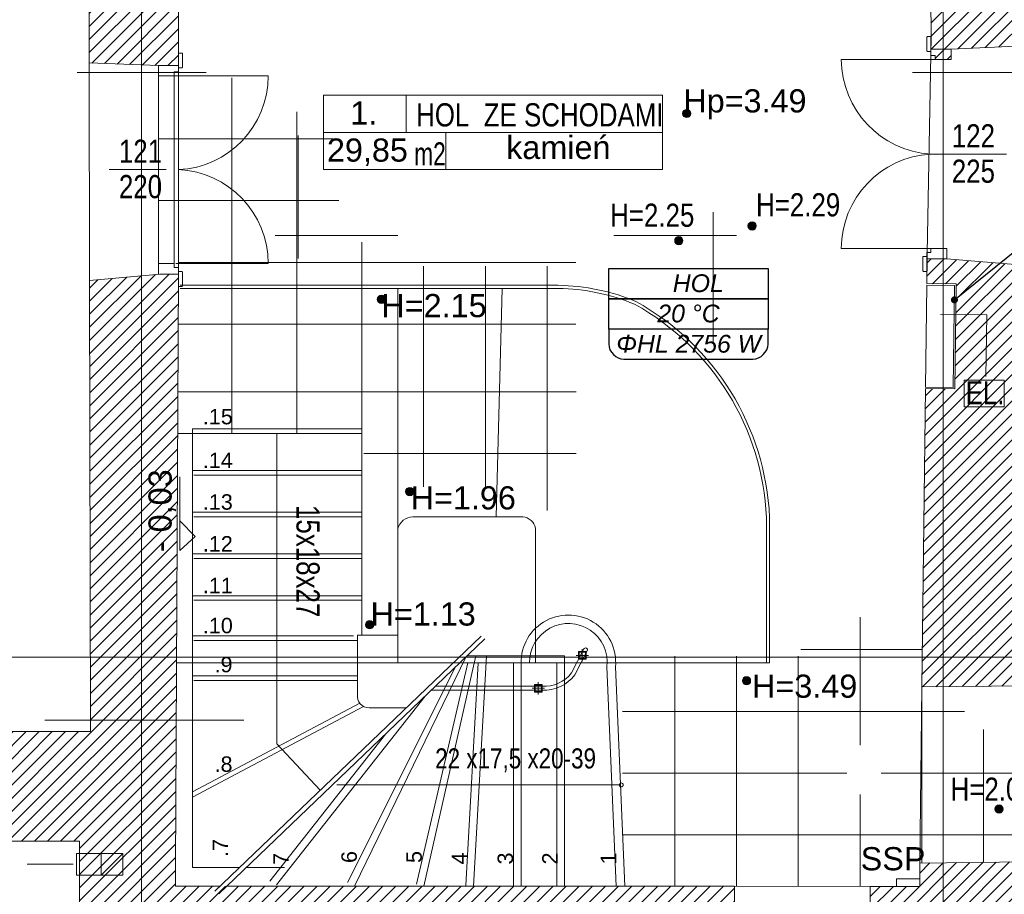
# Model space of a CAD drawing. Header units: millimetres. Extents: x -573548 to 674770, y -210017 to -47794.
# Tile 108 of 234: x 101109 to 107485, y -125018 to -119355. Entities that reach past the tile are written whole.
import ezdxf
from ezdxf.enums import TextEntityAlignment as Align

# ---------------------------------------------------------------- set-up
doc = ezdxf.new("R2010")
doc.units = ezdxf.units.MM
for name, color, linetype, lineweight in [('A.03 RZUT PARTERU_is$0$A-DRZWI_Nr_pióra__9', 8, 'Continuous', 9), ('A.03 RZUT PARTERU_is$0$A-OPISY-2_Nr_pióra__2', 8, 'Continuous', 9), ('A.03 RZUT PARTERU_is$0$A-OPISY-3_Nr_pióra__6', 8, 'Continuous', 9), ('A.03 RZUT PARTERU_is$0$A-WIDOK_Nr_pióra__1', 8, 'Continuous', 9), ('A.03 RZUT PARTERU_is$0$A-WYSOKOSCI_Nr_pióra__20', 8, 'Continuous', 9), ('A.03 RZUT PARTERU_is$0$A-WYSOKOSCI_Nr_pióra__7', 8, 'Continuous', 9), ('A.03 RZUT PARTERU_is$0$A_okno_Nr_pióra__20', 8, 'Continuous', 9), ('A.03 RZUT PARTERU_is$0$DIM MALY_Nr_pióra__8', 8, 'Continuous', 9), ('A.03 RZUT PARTERU_is$0$Drawing & Figure_Nr_pióra__18', 8, 'Continuous', 9), ('A.03 RZUT PARTERU_is$0$DRZWI_Nr_pióra__41', 8, 'Continuous', 9), ('A.03 RZUT PARTERU_is$0$Koty_Nr_pióra__1', 8, 'Continuous', 9), ('A.03 RZUT PARTERU_is$0$Koty_Nr_pióra__61', 8, 'Continuous', 9), ('A.03 RZUT PARTERU_is$0$linia nadproza_Nr_pióra__1', 8, 'Continuous', 9), ('A.03 RZUT PARTERU_is$0$Nowe_00 ZMIANY_Nr_pióra__59', 8, 'Continuous', 9), ('A.03 RZUT PARTERU_is$0$Nowe_A-DRZWI_Nr_pióra__59', 8, 'Continuous', 9), ('A.03 RZUT PARTERU_is$0$Nowe_opisy inne_Nr_pióra__59', 8, 'Continuous', 9), ('A.03 RZUT PARTERU_is$0$Nowe_WIDOK_Nr_pióra__59', 8, 'Continuous', 9), ('A.03 RZUT PARTERU_is$0$opisy inne_Nr_pióra__1', 8, 'Continuous', 9), ('A.03 RZUT PARTERU_is$0$opisy inne_Nr_pióra__25', 8, 'Continuous', 9), ('A.03 RZUT PARTERU_is$0$OSIE_Nr_pióra__1', 8, 'Continuous', 9), ('A.03 RZUT PARTERU_is$0$podciagi_Nr_pióra__1', 8, 'Continuous', 9), ('A.03 RZUT PARTERU_is$0$POSADZKI_Nr_pióra__1', 8, 'Continuous', 9), ('A.03 RZUT PARTERU_is$0$POSADZKI_Nr_pióra__18', 8, 'Continuous', 9), ('A.03 RZUT PARTERU_is$0$SCHODY_Nr_pióra__1', 8, 'Continuous', 9), ('A.03 RZUT PARTERU_is$0$SCIANY_KONSTR_Nr_pióra__21', 8, 'Continuous', 9), ('A.03 RZUT PARTERU_is$0$strop_Nr_pióra__1', 8, 'Continuous', 9), ('A.03 RZUT PARTERU_is$0$Structural - Bearing_Nr_pióra__21', 8, 'Continuous', 9), ('A.03 RZUT PARTERU_is$0$Structural - Grid', 8, 'Continuous', 9), ('A.03 RZUT PARTERU_is$0$Structural - Grid_Nr_pióra__17', 8, 'Continuous', 9), ('A.03 RZUT PARTERU_is$0$SUFIT POMOC#2_Nr_pióra__1', 8, 'Continuous', 9), ('A.03 RZUT PARTERU_is$0$WIDOK_Nr_pióra__1', 8, 'Continuous', 9), ('A.03 RZUT PARTERU_is$0$WYCIĄG_Nr_pióra__1', 8, 'Continuous', 9)]:
    doc.layers.add(name, color=color, linetype=linetype, lineweight=lineweight)
doc.layers.add('SAN_Etykiety pomieszczeń na rzucie', color=7, linetype='Continuous')
doc.styles.add('A.03 RZUT PARTERU_is$0$STYL_AUTOMATYCZNY_2', font='arial.ttf')
doc.styles.add('A.03 RZUT PARTERU_is$0$STYL_AUTOMATYCZNY_3', font='arial.ttf', dxfattribs={"width": 0.8})
doc.styles.add('A.03 RZUT PARTERU_is$0$STYL_AUTOMATYCZNY_4', font='arial.ttf', dxfattribs={"width": 0.7})
doc.styles.add('Etykiety pomieszczeń na rzucie', font='ariali.ttf')
doc.dimstyles.new('A.03 RZUT PARTERU_is$0$STYL_AUTOMATYCZNY__15', dxfattribs={"dimtxt": 0.18, "dimasz": 91.2, "dimexe": 0.18, "dimexo": 0.0625, "dimgap": 0, "dimtad": 0, "dimtih": 1, "dimtoh": 1, "dimdec": 4, "dimzin": 0, "dimdsep": 46, "dimcen": 0.09, "dimadec": 0, "dimazin": 0, "dimtfac": 1, "dimtdec": 4, "dimtmove": 0, "dimatfit": 3, "dimldrblk": 'A.03 RZUT PARTERU_is$0$ARROWHEAD_11', "dimfxl": 1, "dimtolj": 1, "dimtzin": 0, "dimarcsym": 0})
pattern_1 = [(45, (655149.01, 0), (-42.426407, 42.426407), [])]

# ---------------------------------------------------------------- blocks, each defined once
blk = doc.blocks.new('A.03 RZUT PARTERU_is$0$Standardowy znacznik osi')
at = {"layer": 'A.03 RZUT PARTERU_is$0$Structural - Grid_Nr_pióra__17'}
blk.add_line((1000, 0), (17855.4, 0), dxfattribs=at)
at = {"layer": 'A.03 RZUT PARTERU_is$0$Structural - Grid_Nr_pióra__17', "style": 'A.03 RZUT PARTERU_is$0$STYL_AUTOMATYCZNY_2'}
for tag, p in [('AC_MarkerText_1_0', (5, -80)), ('AC_MarkerText_1_1', (19360.4, -80))]:
    blk.add_attdef(tag, text='', height=350, rotation=270, dxfattribs=at).set_placement(p, align=Align.TOP_CENTER)
blk = doc.blocks.new('A.03 RZUT PARTERU_is$0$Standardowy znacznik osi_4')
at = {"layer": 'A.03 RZUT PARTERU_is$0$Structural - Grid_Nr_pióra__17'}
blk.add_line((1000, 0), (42868.7, 0), dxfattribs=at)
at = {"layer": 'A.03 RZUT PARTERU_is$0$Structural - Grid_Nr_pióra__17', "style": 'A.03 RZUT PARTERU_is$0$STYL_AUTOMATYCZNY_2'}
for tag, p in [('AC_MarkerText_1_0', (-250, -335)), ('AC_MarkerText_1_1', (44118.7, -335))]:
    blk.add_attdef(tag, text='', height=350, rotation=180, dxfattribs=at).set_placement(p, align=Align.TOP_CENTER)
blk = doc.blocks.new('A.03 RZUT PARTERU_is$0$ARROWHEAD_11')
at = {"color": 0, "linetype": 'Continuous', "lineweight": 0}
blk.add_line((0, 0), (-1, 0), dxfattribs=at)
at = {"color": 0, "linetype": 'Continuous', "lineweight": 0, "const_width": 0.25, "flags": 128}
blk.add_lwpolyline([(-0.125, 0, 1), (0.125, 0, 1)], format="xyb", close=True, dxfattribs=at)
blk = doc.blocks.new('A.03 RZUT PARTERU_is')
at = {"layer": 'A.03 RZUT PARTERU_is$0$A-WYSOKOSCI_Nr_pióra__7'}
for points in [[(760674.7, -94962.9, 1), (760621.3, -94962.9, 1)], [(758697.5, -96165.8, 1), (758644.1, -96165.8, 1)], [(758880.7, -97410.8, 1), (758827.3, -97410.8, 1)], [(758620.9, -98273.4, 1), (758567.5, -98273.4, 1)], [(761061.7, -98636, 1), (761008.3, -98636, 1)], [(762697, -99465.9, 1), (762643.6, -99465.9, 1)]]:
    blk.add_hatch(color=256, dxfattribs=at).paths.add_polyline_path(points)
at = {"layer": 'A.03 RZUT PARTERU_is$0$Drawing & Figure_Nr_pióra__18'}
h = blk.add_hatch(dxfattribs=at)
h.set_pattern_fill('Common_Brick_0004', color=256, style=0, pattern_type=2)
h.set_pattern_definition(pattern_1)
h.paths.add_polyline_path([(756114.8, -93180.2), (755885.2, -93245.2), (755885.2, -93256.2), (755885.2, -93514.5), (756006.3, -93804.9), (756412.7, -93804.9), (756776.3, -93804.9), (756777, -94184.3), (756777.9, -94635.2), (757225.6, -94653), (757226.2, -94653), (757356.3, -94653), (757356.3, -94693.5), (757356.3, -94693.5), (757356.3, -94666.9), (757356.3, -94666.9), (757356.3, -94600), (757356.3, -93804.9), (757516.3, -93804.9), (757530.5, -93514.5), (757530.5, -93245.2), (757315.9, -93180.2), (757315.9, -93129.8), (757303.3, -93129.8, 0.270785), (757257.6, -93078.7), (757246.9, -93074.5, -0.334097), (757226.3, -93045.5), (757216.3, -93045.5), (757216.3, -93035.2), (757151.3, -93035.2), (756216.3, -93035.2), (756214.4, -93035.2), (756214.4, -93045.5), (756204.4, -93045.5, -0.334097), (756183.8, -93074.5), (756173.1, -93078.7, 0.270785), (756127.4, -93129.8), (756114.8, -93129.8)])
h = blk.add_hatch(dxfattribs=at)
h.set_pattern_fill('Common_Brick_0004', color=256, style=0, pattern_type=2)
h.set_pattern_definition(pattern_1)
h.paths.add_polyline_path([(761937.1, -93315.2), (761937.1, -93372.1), (761937.1, -93445.2), (761937.1, -93514.5), (762056.3, -93804.9), (762226.3, -93804.9), (762229.6, -94465.2), (762229.2, -94487.8), (762229.2, -94560.8), (762229.2, -94560.8), (762229.2, -94587.4), (762256.2, -94587.4), (762256.2, -94613.2), (762359.2, -94613.2), (762359.2, -94546), (762229.6, -94545.9), (762359.8, -94545.9), (762826.3, -94525.2), (762826.3, -93805.2), (763546.3, -93805.2), (763596.3, -93805.2), (763627.9, -93615.2), (763644.6, -93514.5), (763644.6, -93475.7), (763644.5, -93325.7), (763644.6, -93325.7), (763644.6, -93245.2), (763415.1, -93180.2), (763415.1, -93129.8), (763402.4, -93129.8, 0.270785), (763356.8, -93078.7), (763346, -93074.5, -0.334097), (763325.4, -93045.5), (763315.4, -93045.5), (763315.4, -93035.2), (763250.4, -93035.2), (762266.3, -93035.2), (762266.3, -93045.5), (762256.3, -93045.5, -0.334097), (762235.7, -93074.5), (762224.9, -93078.7, 0.270785), (762179.3, -93129.8), (762166.6, -93129.8), (762166.6, -93180.2), (761937.1, -93245.2), (761937.1, -93256.2)])
h = blk.add_hatch(dxfattribs=at)
h.set_pattern_fill('Common_Brick_0004', color=256, style=0, pattern_type=2)
h.set_pattern_definition(pattern_1)
h.paths.add_polyline_path([(762167.7, -98833.9), (762170.2, -98833.9), (762170.2, -98675.1), (763310.3, -98664.6), (763510.3, -98662.8), (769255.8, -98610.2), (769255.7, -98340.1), (769690.7, -98340.1), (770125.7, -98340.1), (770125.8, -98490.3), (770280.9, -98493.8), (770280.9, -98352.6), (770314.2, -97934.4), (769776.3, -97931), (769276.3, -97927.8), (769276.3, -95925.2), (769136.3, -95925.2), (768726.3, -95975.2), (768726.3, -97905.2), (768556.3, -97905.2), (768556.3, -98305.2), (763510.3, -98341.8), (763310.3, -98343.2), (763036.3, -98345.2), (763036.3, -97945.2), (762796.3, -97945.2), (762824.4, -95945.1), (762332.5, -95904.5), (762204.5, -95904.5), (762202.5, -96064.2), (762392.5, -96066.6), (762390, -96264.9), (762383.9, -96746.6), (762193.9, -96744.2), (762169.6, -98675.1)])
h = blk.add_hatch(dxfattribs=at)
h.set_pattern_fill('Common_Brick_0004', color=256, style=0, pattern_type=2)
h.set_pattern_definition(pattern_1)
h.paths.add_polyline_path([(755746.2, -99673.5), (756133.4, -99674.1), (756716.2, -99675.1), (756716.2, -99753.6), (756716.2, -99893.6), (756716.2, -101430.2), (756716.3, -102115.2), (756796.3, -102115.2), (756796.3, -103725.2), (756796.3, -104725.5), (755926.3, -104725.5), (755817.1, -105005.5), (755817.1, -105264.9), (755817.1, -105275.5), (756046.6, -105340.5), (756046.6, -105390.9), (756059.3, -105390.9, 0.270785), (756104.9, -105442), (756115.7, -105446.2, -0.334097), (756136.3, -105475.2), (756146.3, -105475.2), (756146.3, -105485.5), (756211.3, -105485.5), (757111.3, -105485.5), (757176.3, -105485.5), (757176.3, -105475.2), (757186.3, -105475.2, -0.334097), (757206.9, -105446.2), (757217.6, -105442, 0.270785), (757263.3, -105390.9), (757275.9, -105390.9), (757275.9, -105340.5), (757505.5, -105275.5), (757505.5, -105005.5), (757526.3, -104725.5), (757436.3, -104725.5), (757436.3, -103725.2), (757436.3, -102275.5), (759465.1, -102275.5), (759596.3, -102275.5), (759596.3, -103725.5), (759787.7, -103717.6), (759917.7, -103717.6), (759917.7, -103716.6), (759917.7, -101677.4), (759917.7, -101626.4), (759787.7, -101626.4), (759596.3, -101645.2), (759596.3, -102135.2), (759462.8, -102135.4), (757426.4, -102137.7), (757439.7, -101430.2), (757456.3, -100544.9), (757736.3, -100544.9), (757742.5, -100204.9), (757882.5, -100204.9), (757882.5, -100544.9), (759596.3, -100544.9), (759596.3, -100746.2), (759917.7, -100746.2), (759917.7, -100544.9), (760956.3, -100544.9), (760956.3, -99964.9), (757626.6, -99964.9), (757596.9, -100013.9), (757592.6, -99997.5), (757626.6, -99964.9), (757336.3, -99964.9), (757336.3, -99844.9), (757341.2, -98890.5), (757356.3, -96002.6), (757356.3, -96002.4), (757236.7, -96002.4), (756780.6, -96045), (756786.1, -98890.5), (756786.3, -98965.2), (756133.4, -98964.1), (755746.2, -98963.5)])
h = blk.add_hatch(dxfattribs=at)
h.set_pattern_fill('Common_Brick_0004', color=256, style=0, pattern_type=2)
h.set_pattern_definition(pattern_1)
h.paths.add_polyline_path([(761836.1, -100544.9), (762077.6, -100544.9), (762077, -100804.9), (762504.2, -100876.2), (762633.9, -100876.2), (762635.4, -100685.5), (763305.3, -100683.4), (763510.3, -100682.8), (763655.8, -100682.4), (763735.8, -100106.8), (763735.8, -99977.9), (763706.2, -99977.5), (763510.3, -99974.8), (763306.5, -99972), (763016.2, -99968), (763016.2, -99805.6), (762156.2, -99816.1), (762156.2, -99967.4), (761836.2, -99967.4)])
at = {"layer": 'A.03 RZUT PARTERU_is$0$SUFIT POMOC#2_Nr_pióra__1'}
for points in [[(761097.8, -95690.7, 1), (761044.4, -95690.7, 1)], [(760623, -95786.3, 1), (760569.6, -95786.3, 1)]]:
    blk.add_hatch(color=256, dxfattribs=at).paths.add_polyline_path(points)
at = {"layer": 'A.03 RZUT PARTERU_is$0$A-DRZWI_Nr_pióra__9'}
for p, q in [((762718.9, -95225.2), (762227.9, -95225.2)), ((756906.7, -95325.2), (757275.7, -95325.2))]:
    blk.add_line(p, q, dxfattribs=at)
for points in [[(762256.2, -94613.2), (761648.5, -94613.2, 0.394877), (762227.9, -95225.2)], [(757329.2, -94719.3), (757937, -94719.3, -0.401077), (757356.6, -95326.4)], [(762232.4, -95836.2), (761648.5, -95836.2, -0.396113), (762227.9, -95225.2)], [(757339.9, -95933.5), (757937, -95933.5, 0.401077), (757356.6, -95326.4)]]:
    blk.add_lwpolyline(points, format="xyb", dxfattribs=at)
at = {"layer": 'A.03 RZUT PARTERU_is$0$A-OPISY-3_Nr_pióra__6'}
for p, q in [((758830.9, -94844.8), (758830.9, -95084.9)), ((758294.8, -95084.8), (760490.8, -95084.8)), ((759087.8, -95084.9), (759087.8, -95324.8))]:
    blk.add_line(p, q, dxfattribs=at)
blk.add_lwpolyline([(758294.8, -95324.8), (758294.8, -94844.8), (760490.8, -94844.8), (760490.8, -95324.8)], close=True, dxfattribs=at)
at = {"layer": 'A.03 RZUT PARTERU_is$0$A-WIDOK_Nr_pióra__1'}
for q in [(756856.3, -99753.6), (756996.3, -99753.6)]:
    blk.add_line((756856.3, -99893.6), q, dxfattribs=at)
at = {"layer": 'A.03 RZUT PARTERU_is$0$A-WYSOKOSCI_Nr_pióra__7'}
for centre in [(760648, -94962.9), (758670.8, -96165.8), (758854, -97410.8), (758594.2, -98273.4), (761035, -98636), (762670.3, -99465.9)]:
    blk.add_circle(centre, 26.7, dxfattribs=at)
at = {"layer": 'A.03 RZUT PARTERU_is$0$A_okno_Nr_pióra__20'}
blk.add_lwpolyline([(762006.2, -99967.4), (762156.2, -99967.4), (762156.2, -99917.4), (762006.2, -99917.4)], close=True, dxfattribs=at)
at = {"layer": 'A.03 RZUT PARTERU_is$0$DIM MALY_Nr_pióra__8'}
for p, q in [((756700.8, -94697.6), (757535.5, -94697.6)), ((762109.8, -94697.6), (762947.4, -94697.6)), ((757446.3, -97004.9), (757446.3, -97034.9)), ((761164, -98519.9), (761184, -98519.9)), ((757779, -98890.5), (756492, -98890.5))]:
    blk.add_line(p, q, dxfattribs=at)
at = {"layer": 'A.03 RZUT PARTERU_is$0$DRZWI_Nr_pióra__41'}
for p, q in [((762229.2, -94560.8), (762229.2, -94465.2)), ((757356.3, -94666.9), (757356.3, -94571.3)), ((762202.4, -95889.3), (762202.4, -95984.9)), ((757356.3, -95986.4), (757356.3, -96082))]:
    blk.add_line(p, q, dxfattribs=at)
for points in [[(762203, -94496.9), (762203, -94469.2, -0.414334), (762207, -94465.2), (762229.2, -94465.2)], [(762203, -94496.9), (762203, -94556.9, 0.414334), (762207, -94560.9), (762229.2, -94560.8)], [(757382.4, -94603), (757382.4, -94575.3, 0.414334), (757378.4, -94571.3), (757356.3, -94571.3)], [(757382.4, -94603), (757382.4, -94662.9, -0.414334), (757378.4, -94666.9), (757356.3, -94666.9)], [(762176.2, -95953.3), (762176.2, -95893.3, -0.414334), (762180.2, -95889.3), (762202.4, -95889.3)], [(762176.2, -95953.3), (762176.2, -95980.9, 0.414334), (762180.2, -95984.9), (762202.4, -95984.9)], [(757382.4, -96050.3), (757382.4, -95990.4, 0.414334), (757378.4, -95986.4), (757356.3, -95986.4)], [(757382.4, -96050.3), (757382.4, -96078, -0.414334), (757378.4, -96082), (757356.3, -96082)]]:
    blk.add_lwpolyline(points, format="xyb", dxfattribs=at)
for points in [[(762229.2, -94560.8), (762229.2, -94587.4), (762256.2, -94587.4), (762256.2, -94613.2), (762359.2, -94613.2), (762359.2, -94546)], [(757356.3, -94666.9), (757356.3, -94693.5), (757329.2, -94693.5), (757329.2, -94719.3), (757226.3, -94719.3), (757226.2, -94652.1)], [(762202.4, -95889.3), (762202.4, -95862.7), (762229.4, -95862.7), (762229.4, -95837), (762332.4, -95837), (762332.4, -95904.2)], [(757356.3, -95986.4), (757356.3, -95959.8), (757329.2, -95959.8), (757329.2, -95934.1), (757226.3, -95934.1), (757226.2, -96001.3)]]:
    blk.add_lwpolyline(points, dxfattribs=at)
at = {"layer": 'A.03 RZUT PARTERU_is$0$Koty_Nr_pióra__1'}
blk.add_lwpolyline([(757365.9, -97315.4), (757365.9, -97792.7), (757465.5, -97701.5), (757365.9, -97599.4)], dxfattribs=at)
at = {"layer": 'A.03 RZUT PARTERU_is$0$linia nadproza_Nr_pióra__1'}
for p, q in [((762229.6, -94465.2), (762202.4, -95985.2)), ((756777.9, -94635.2), (756780.6, -96045)), ((757356.3, -94653), (757356.3, -96002.4)), ((760956.3, -99964.9), (761836.2, -99967.3))]:
    blk.add_line(p, q, dxfattribs=at)
at = {"layer": 'A.03 RZUT PARTERU_is$0$Nowe_A-DRZWI_Nr_pióra__59'}
for p, q in [((762290, -96263.7), (762590.6, -96267.5)), ((762590.6, -96267.5), (762585.6, -96664.7))]:
    blk.add_line(p, q, dxfattribs=at)
at = {"layer": 'A.03 RZUT PARTERU_is$0$Nowe_opisy inne_Nr_pióra__59'}
blk.add_lwpolyline([(762443.7, -96689.4), (762703.1, -96689.4), (762703.1, -96862.4), (762443.7, -96862.4)], close=True, dxfattribs=at)
at = {"layer": 'A.03 RZUT PARTERU_is$0$Nowe_WIDOK_Nr_pióra__59'}
blk.add_lwpolyline([(762194.1, -96734.2), (762374, -96736.5), (762382.4, -96076.5), (762202.4, -96074.2)], close=True, dxfattribs=at)
at = {"layer": 'A.03 RZUT PARTERU_is$0$opisy inne_Nr_pióra__25'}
for p, q in [((758131.5, -95106), (758131.5, -95901.7)), ((760819.7, -95601.7), (760819.7, -96449.1)), ((757981.5, -95751.7), (758776.4, -95751.7)), ((760969.7, -95751.7), (760174.7, -95751.7))]:
    blk.add_line(p, q, dxfattribs=at)
at = {"layer": 'A.03 RZUT PARTERU_is$0$OSIE_Nr_pióra__1'}
for p, q in [((759971.3, -98511.9), (759971.3, -98431.9)), ((759931.3, -98471.9), (760011.3, -98471.9)), ((759646.3, -98684.3), (759726.3, -98684.3)), ((759646.3, -98684.3), (759726.3, -98684.3)), ((759686.3, -98724.3), (759686.3, -98644.3)), ((759686.3, -98724.3), (759686.3, -98644.3))]:
    blk.add_line(p, q, dxfattribs=at)
at = {"layer": 'A.03 RZUT PARTERU_is$0$podciagi_Nr_pióra__1'}
for p, q in [((758776.7, -98341.1), (758776.7, -96094.9)), ((759452.2, -96094.9), (759414.2, -97574.7)), ((762169.6, -98675.1), (762156.2, -99816.1))]:
    blk.add_line(p, q, dxfattribs=at)
for points in [[(761184, -98519.9), (761184, -97577.6, 0.260582), (760318.1, -96179.2, 0.092852), (759816.2, -96074.9), (757366.5, -96074.9)], [(757343.2, -98519.9), (759668.9, -98519.9), (761164, -98519.9), (761164, -97578, 0.260323), (760309.5, -96197.2, 0.092602), (759816.1, -96094.9), (757366.5, -96094.9)]]:
    blk.add_lwpolyline(points, format="xyb", dxfattribs=at)
blk.add_lwpolyline([(758776.5, -98519.9), (758776.8, -97652.8, -0.351001), (758874.3, -97574.7), (759586.2, -97574.7, -0.340124), (759668.9, -97648.1), (759668.9, -98519.9)], format="xyb", close=True, dxfattribs=at)
at = {"layer": 'A.03 RZUT PARTERU_is$0$POSADZKI_Nr_pióra__1'}
for p, q in [((757226.3, -94693.5), (757226.3, -95934)), ((757329.2, -94693.5), (757329.2, -95934.1))]:
    blk.add_line(p, q, dxfattribs=at)
at = {"layer": 'A.03 RZUT PARTERU_is$0$POSADZKI_Nr_pióra__18'}
for p, q in [((757701.5, -94731.6), (757701.5, -97034.9)), ((758122.7, -94952.5), (758122.7, -97034.9)), ((757226.3, -95127.2), (758356.3, -95127.2)), ((757226.3, -95527.2), (758394.3, -95527.2)), ((758544, -95795), (758544, -97034.9)), ((757354.6, -95927.2), (759930.3, -95927.2)), ((758944, -95951.6), (758944, -97379.2)), ((759344, -95951.6), (759344, -97379.2)), ((759744, -95951.6), (759744, -97533.4)), ((757354.6, -96327.2), (759930.3, -96327.2)), ((757353.5, -96764.9), (759931.2, -96764.9)), ((758556.6, -97164.9), (759931.2, -97164.9)), ((761770.2, -98223), (761770.2, -99051.8)), ((761386.9, -98433.9), (762172.6, -98433.9)), ((760570.2, -98475.7), (760570.2, -99966)), ((760970.2, -98475.7), (760970.2, -99966)), ((761370.2, -98475.7), (761370.2, -99966)), ((762170.2, -98675.1), (762170.2, -99815.9)), ((760232.3, -98833.9), (762446.9, -98833.9)), ((762570.2, -98952.3), (762570.2, -99811.1)), ((760232.3, -99233.9), (761684.7, -99233.9)), ((761906, -99233.9), (763139.4, -99233.9)), ((761770.2, -99373.1), (761770.2, -99967.9)), ((760232.3, -99633.9), (764390.7, -99633.9))]:
    blk.add_line(p, q, dxfattribs=at)
at = {"layer": 'A.03 RZUT PARTERU_is$0$SCHODY_Nr_pióra__1'}
for p, q in [((758544.2, -97034.9), (757356.3, -97034.9)), ((758544.2, -97004.9), (757446.3, -97004.9)), ((757446.3, -99844.9), (757446.3, -97034.9)), ((758543.8, -98341.1), (758544.2, -97034.9)), ((758544.2, -97274.9), (757446.3, -97274.9)), ((758544.1, -97304.9), (757456.3, -97304.9)), ((758544.2, -97544.9), (757446.3, -97544.9)), ((758544, -97574.9), (757456.3, -97574.9)), ((758544.2, -97814.9), (757446.3, -97814.9)), ((758543.9, -97844.9), (757456.3, -97844.9)), ((758544.2, -98084.9), (757446.3, -98084.9)), ((758543.8, -98114.9), (757456.3, -98114.9)), ((758490.1, -98344.9), (757446.3, -98344.9)), ((758515.1, -98374.9), (757456.3, -98374.9)), ((757856.6, -98374.9), (757516.3, -98374.9)), ((759316, -98347.5), (757592.6, -99997.5)), ((759340.6, -98364.7), (757617.2, -100014.7)), ((759221.3, -98474.9), (758496.3, -99964.9)), ((759282.5, -98474.9), (758946.3, -99964.9)), ((759856.3, -98474.9), (759225.4, -98474.9)), ((759350.2, -98474.9), (759266.3, -99964.9)), ((759856.3, -98474.9), (759856.3, -99964.9)), ((759150.4, -98544.9), (758451.6, -99942.6)), ((759230.8, -98519.9), (758897.6, -99953.6)), ((759806.3, -98519.9), (759152.3, -98519.9)), ((759297.6, -98519.9), (759216.4, -99962.1)), ((759526.3, -98519.9), (759526.3, -99964.9)), ((759576.3, -98544.9), (759576.3, -99964.9)), ((759806.3, -98519.9), (759806.3, -99964.9)), ((760131.3, -98544.9), (760191.3, -99964.9)), ((760186.3, -98544.9), (760246.3, -99964.9)), ((758515.1, -98604.9), (757446.3, -98604.9)), ((758515.1, -98634.9), (757456.3, -98634.9)), ((758515.1, -98634.9), (757516.3, -98634.9)), ((758953, -98735.8), (757991.7, -99956.4)), ((758530.2, -98781), (757446.3, -99355.7)), ((758554.5, -98802), (757446.3, -99389.6)), ((758699.6, -98978.4), (757947, -99934)), ((757446.3, -99844.9), (757752, -99844.9))]:
    blk.add_line(p, q, dxfattribs=at)
for points in [[(758274.2, -99344.9), (757993.5, -99043.8), (757993.5, -97355.1), (757993.5, -97034.9)], [(760218.6, -99310.2), (758701.6, -99310.2), (758381.4, -99310.2)]]:
    blk.add_lwpolyline(points, dxfattribs=at)
for points in [[(759946.3, -98496.9), (759996.3, -98496.9), (759996.3, -98446.9), (759946.3, -98446.9)], [(759950.4, -98492.7), (759992.1, -98492.7), (759992.1, -98451.1), (759950.4, -98451.1)], [(759661.3, -98709.3), (759711.3, -98709.3), (759711.3, -98659.3), (759661.3, -98659.3)], [(759661.3, -98709.3), (759711.3, -98709.3), (759711.3, -98659.3), (759661.3, -98659.3)], [(759665.4, -98705.2), (759707.1, -98705.2), (759707.1, -98663.5), (759665.4, -98663.5)], [(759665.4, -98705.2), (759707.1, -98705.2), (759707.1, -98663.5), (759665.4, -98663.5)]]:
    blk.add_lwpolyline(points, close=True, dxfattribs=at)
blk.add_lwpolyline([(760210.5, -99310.2, 1), (760236, -99310.2, 1)], format="xyb", close=True, dxfattribs=at)
for centre, radius, start, end in [((759881.3, -98516.3), 306.3, 354.63245, 185.36755), ((759881.3, -98516.5), 251.6, 353.5206, 180.77264)]:
    blk.add_arc(centre, radius, start, end, dxfattribs=at)
at = {"layer": 'A.03 RZUT PARTERU_is$0$SCIANY_KONSTR_Nr_pióra__21'}
for p, q in [((757225.5, -94653), (757356.3, -94653)), ((757236.2, -96002.4), (757356.3, -96002.4)), ((758515.1, -98341.1), (758776.7, -98341.1)), ((758515.1, -98725.2), (758515.1, -98341.1)), ((758776.7, -98341.1), (758776.7, -98519.9)), ((759135.9, -98519.9), (758776.7, -98519.9)), ((758590.7, -98811.8), (758831.1, -98811.8)), ((756996.3, -99753.6), (756716.3, -99753.6)), ((756996.3, -99893.6), (756996.3, -99753.6)), ((757336.3, -99844.9), (757336.3, -99964.9)), ((756996.3, -99893.6), (756716.3, -99893.6))]:
    blk.add_line(p, q, dxfattribs=at)
blk.add_arc((758592.2, -98734.2), 77.6, 173.38821, 268.90182, dxfattribs=at)
at = {"layer": 'A.03 RZUT PARTERU_is$0$strop_Nr_pióra__1'}
blk.add_line((758042.4, -99844.9), (757794.5, -99844.9), dxfattribs=at)
at = {"layer": 'A.03 RZUT PARTERU_is$0$Structural - Bearing_Nr_pióra__21'}
for p, q in [((756776.3, -93804.9), (756777.9, -94635.2)), ((757356.3, -93804.9), (757356.3, -94653)), ((762226.3, -93804.9), (762229.6, -94465.2)), ((762229.6, -94545.9), (762359.8, -94545.9)), ((762359.8, -94545.9), (762826.3, -94525.2)), ((757226.2, -94653), (756777.9, -94635.2)), ((762204.5, -95904.5), (762202.5, -96064.2)), ((762332.5, -95904.5), (762204.5, -95904.5)), ((762332.5, -95904.5), (762826.3, -95945.2)), ((757236.9, -96002.4), (756780.6, -96045)), ((757356.3, -96002.4), (757336.3, -99844.9)), ((756780.6, -96045), (756786.3, -98965.2)), ((762202.5, -96064.2), (762392.5, -96066.6)), ((762392.5, -96066.6), (762383.9, -96746.6)), ((762193.9, -96744.2), (762169.6, -98675.1)), ((762383.9, -96746.6), (762193.9, -96744.2)), ((762170.2, -98675.1), (769255.8, -98610.2)), ((756786.3, -98965.2), (755746.2, -98963.5)), ((756716.2, -99675.1), (755746.2, -99673.5)), ((756716.2, -99675.1), (756716.2, -99753.6)), ((763016.2, -99805.6), (762156.2, -99816.1)), ((762156.2, -99816.1), (762156.2, -99967.4)), ((756716.3, -102115.2), (756716.2, -99893.6)), ((757626.6, -99964.9), (757336.3, -99964.9)), ((757669.2, -99964.9), (760956.3, -99964.9)), ((760956.3, -99964.9), (760956.3, -100544.9)), ((761836.2, -99967.3), (761836.1, -100544.9)), ((761836.2, -99967.4), (762156.2, -99967.4))]:
    blk.add_line(p, q, dxfattribs=at)
at = {"layer": 'A.03 RZUT PARTERU_is$0$SUFIT POMOC#2_Nr_pióra__1'}
for centre in [(761071.1, -95690.7), (760596.3, -95786.3)]:
    blk.add_circle(centre, 26.7, dxfattribs=at)
at = {"layer": 'A.03 RZUT PARTERU_is$0$WIDOK_Nr_pióra__1'}
for points in [[(758994, -98696.5), (759710.7, -98696.8, 0.245637), (759923.7, -98597.8), (760003.4, -98441.3)], [(759019.8, -98671.8), (759711.3, -98671.8, 0.243704), (759902.5, -98584.3), (759981.2, -98429.9)]]:
    blk.add_lwpolyline(points, format="xyb", dxfattribs=at)
blk.add_arc((759992.3, -98435.6), 12.5, 333.01523, 153.01522, dxfattribs=at)
at = {"layer": 'A.03 RZUT PARTERU_is$0$WYCIĄG_Nr_pióra__1'}
blk.add_lwpolyline([(756696.2, -99893.6), (756716.2, -99893.6), (756716.2, -99753.6), (756696.2, -99753.6)], close=True, dxfattribs=at)
blk.add_lwpolyline([(756675.5, -99823.6), (756524.8, -99823.6), (756377.1, -99823.6)], dxfattribs=at)
at = {"layer": 'A.03 RZUT PARTERU_is$0$Structural - Grid', "zscale": 1000}
for name, p, rotation in [('A.03 RZUT PARTERU_is$0$Standardowy znacznik osi', (757116.3, -108395.1), 90), ('A.03 RZUT PARTERU_is$0$Standardowy znacznik osi', (762307.2, -108395.1), 90), ('A.03 RZUT PARTERU_is$0$Standardowy znacznik osi_4', (776832.4, -98482.5), 180)]:
    blk.add_blockref(name, p, dxfattribs=dict(at, rotation=rotation))
at = {"layer": 'A.03 RZUT PARTERU_is$0$A-OPISY-2_Nr_pióra__2', "char_height": 150}
for s, insert, attachment_point, style in [('\\A1;{\\pql;\\fArial|b0|i0|c238|p0;\\W1.000000;1.}', (758468.8, -95034.7), 7, 'A.03 RZUT PARTERU_is$0$STYL_AUTOMATYCZNY_2'), ('\\A1;{\\pql;\\fArial|b0|i0|c238|p0;\\W0.800000;HOL  ZE SCHODAMI}', (758895.4, -95048.7), 7, 'A.03 RZUT PARTERU_is$0$STYL_AUTOMATYCZNY_3'), ('\\A1;{\\pql;\\fArial|b0|i0|c238|p0;\\W1.000000;kamień}', (759478.5, -95259.7), 7, 'A.03 RZUT PARTERU_is$0$STYL_AUTOMATYCZNY_2'), ('\\A1;{\\pql;\\fArial|b0|i0|c238|p0;\\W1.000000;29,85}', (758317.8, -95302.5), 7, 'A.03 RZUT PARTERU_is$0$STYL_AUTOMATYCZNY_2'), ('\\A1;{\\pqr;\\fArial|b0|i0|c238|p0;\\W0.700000;m2}', (759086.9, -95149.3), 3, 'A.03 RZUT PARTERU_is$0$STYL_AUTOMATYCZNY_4')]:
    blk.add_mtext(s, dxfattribs=dict(at, insert=insert, attachment_point=attachment_point, style=style))
at = {"layer": 'A.03 RZUT PARTERU_is$0$A-WYSOKOSCI_Nr_pióra__20', "insert": (761983.8, -99789.1), "char_height": 150, "attachment_point": 5, "style": 'A.03 RZUT PARTERU_is$0$STYL_AUTOMATYCZNY_2'}
blk.add_mtext('\\A1;{\\pqc;\\fArial|b0|i0|c238|p0;\\W1.000000;SSP}', dxfattribs=at)
at = {"layer": 'A.03 RZUT PARTERU_is$0$A-WYSOKOSCI_Nr_pióra__7', "char_height": 150, "attachment_point": 5}
for s, insert, style in [('\\A1;{\\pqc;\\fArial|b0|i0|c238|p0;\\W1.000000;Hp=3.49}', (761024.5, -94903.6), 'A.03 RZUT PARTERU_is$0$STYL_AUTOMATYCZNY_2'), ('\\A1;{\\pqc;\\fArial|b0|i0|c238|p0;\\W1.000000;H=2.15}', (759011.2, -96207.6), 'A.03 RZUT PARTERU_is$0$STYL_AUTOMATYCZNY_2'), ('\\A1;{\\pqc;\\fArial|b0|i0|c238|p0;\\W1.000000;H=1.96}', (759200.5, -97452.5), 'A.03 RZUT PARTERU_is$0$STYL_AUTOMATYCZNY_2'), ('\\A1;{\\pqc;\\fArial|b0|i0|c238|p0;\\W1.000000;H=1.13}', (758940.7, -98204.5), 'A.03 RZUT PARTERU_is$0$STYL_AUTOMATYCZNY_2'), ('\\A1;{\\pqc;\\fArial|b0|i0|c238|p0;\\W1.000000;H=3.49}', (761411.5, -98671.9), 'A.03 RZUT PARTERU_is$0$STYL_AUTOMATYCZNY_2'), ('\\A1;{\\pqc;\\fArial|b0|i0|c238|p0;\\W0.800000;H=2.02}', (762628.9, -99338.9), 'A.03 RZUT PARTERU_is$0$STYL_AUTOMATYCZNY_3')]:
    blk.add_mtext(s, dxfattribs=dict(at, insert=insert, style=style))
at = {"layer": 'A.03 RZUT PARTERU_is$0$Koty_Nr_pióra__61', "insert": (757339.9, -97802.9), "char_height": 150, "attachment_point": 7, "rotation": 90, "style": 'A.03 RZUT PARTERU_is$0$STYL_AUTOMATYCZNY_2'}
blk.add_mtext('\\A1;{\\pql;\\fArial|b0|i0|c238|p0;\\W1.000000;- 0,03}', dxfattribs=at)
at = {"layer": 'A.03 RZUT PARTERU_is$0$Nowe_opisy inne_Nr_pióra__59', "insert": (762579.8, -96771.2), "char_height": 150, "attachment_point": 5, "style": 'A.03 RZUT PARTERU_is$0$STYL_AUTOMATYCZNY_3'}
blk.add_mtext('\\A1;{\\pqc;\\fArial|b0|i0|c238|p0;\\W0.800000;EL.}', dxfattribs=at)
at = {"layer": 'A.03 RZUT PARTERU_is$0$opisy inne_Nr_pióra__1', "char_height": 150, "attachment_point": 5, "style": 'A.03 RZUT PARTERU_is$0$STYL_AUTOMATYCZNY_3'}
for s, insert in [('\\A1;{\\pqc;\\fArial|b0|i0|c238|p0;\\W0.800000;122}', (762503.9, -95107.3)), ('\\A1;{\\pqc;\\fArial|b0|i0|c238|p0;\\W0.800000;121}', (757110.5, -95207.2)), ('\\A1;{\\pqc;\\fArial|b0|i0|c238|p0;\\W0.800000;225}', (762503.9, -95337.3)), ('\\A1;{\\pqc;\\fArial|b0|i0|c238|p0;\\W0.800000;220}', (757110.5, -95437.3))]:
    blk.add_mtext(s, dxfattribs=dict(at, insert=insert))
at = {"layer": 'A.03 RZUT PARTERU_is$0$SCHODY_Nr_pióra__1', "attachment_point": 5}
for s, insert, char_height, style in [('\\A1;{\\pqc;\\fArial|b0|i0|c238|p0;\\W1.000000;.15}', (757611.3, -96926), 100, 'A.03 RZUT PARTERU_is$0$STYL_AUTOMATYCZNY_2'), ('\\A1;{\\pqc;\\fArial|b0|i0|c238|p0;\\W1.000000;.14}', (757611.3, -97208.9), 100, 'A.03 RZUT PARTERU_is$0$STYL_AUTOMATYCZNY_2'), ('\\A1;{\\pqc;\\fArial|b0|i0|c238|p0;\\W1.000000;.13}', (757611.3, -97478.9), 100, 'A.03 RZUT PARTERU_is$0$STYL_AUTOMATYCZNY_2'), ('\\A1;{\\pqc;\\fArial|b0|i0|c238|p0;\\W1.000000;.12}', (757611.3, -97748.9), 100, 'A.03 RZUT PARTERU_is$0$STYL_AUTOMATYCZNY_2'), ('\\A1;{\\pqc;\\fArial|b0|i0|c238|p0;\\W1.000000;.11}', (757611.3, -98018.9), 100, 'A.03 RZUT PARTERU_is$0$STYL_AUTOMATYCZNY_2'), ('\\A1;{\\pqc;\\fArial|b0|i0|c238|p0;\\W1.000000;.10}', (757611.3, -98278.9), 100, 'A.03 RZUT PARTERU_is$0$STYL_AUTOMATYCZNY_2'), ('\\A1;{\\pqc;\\fArial|b0|i0|c238|p0;\\W1.000000;.9}', (757648.2, -98531.5), 100, 'A.03 RZUT PARTERU_is$0$STYL_AUTOMATYCZNY_2'), ('\\A1;{\\pqc;\\fArial|b0|i0|c238|p0;\\W1.000000;.8}', (757648.2, -99176.2), 100, 'A.03 RZUT PARTERU_is$0$STYL_AUTOMATYCZNY_2'), ('\\A1;{\\pqc;\\fArial|b0|i0|c238|p0;\\W0.800000;22 x17,5 x20-39}', (759539.4, -99150.6), 130, 'A.03 RZUT PARTERU_is$0$STYL_AUTOMATYCZNY_3')]:
    blk.add_mtext(s, dxfattribs=dict(at, insert=insert, char_height=char_height, style=style))
for s, insert, char_height, rotation, style in [('\\A1;{\\pqc;\\fArial|b0|i0|c238|p0;\\W0.800000;15x18x27}', (758194.4, -97861.2), 150, 270, 'A.03 RZUT PARTERU_is$0$STYL_AUTOMATYCZNY_3'), ('\\A1;{\\pqc;\\fArial|b0|i0|c238|p0;\\W1.000000;.7}', (757627.7, -99718.6), 100, 90, 'A.03 RZUT PARTERU_is$0$STYL_AUTOMATYCZNY_2'), ('\\A1;{\\pqc;\\fArial|b0|i0|c238|p0;\\W1.000000;7}', (758019.9, -99789.2), 100, 90, 'A.03 RZUT PARTERU_is$0$STYL_AUTOMATYCZNY_2'), ('\\A1;{\\pqc;\\fArial|b0|i0|c238|p0;\\W1.000000;6}', (758462, -99777), 100, 90, 'A.03 RZUT PARTERU_is$0$STYL_AUTOMATYCZNY_2'), ('\\A1;{\\pqc;\\fArial|b0|i0|c238|p0;\\W1.000000;5}', (758882.8, -99777), 100, 90, 'A.03 RZUT PARTERU_is$0$STYL_AUTOMATYCZNY_2'), ('\\A1;{\\pqc;\\fArial|b0|i0|c238|p0;\\W1.000000;4}', (759175.5, -99786.5), 100, 90, 'A.03 RZUT PARTERU_is$0$STYL_AUTOMATYCZNY_2'), ('\\A1;{\\pqc;\\fArial|b0|i0|c238|p0;\\W1.000000;3}', (759473.7, -99786.5), 100, 90, 'A.03 RZUT PARTERU_is$0$STYL_AUTOMATYCZNY_2'), ('\\A1;{\\pqc;\\fArial|b0|i0|c238|p0;\\W1.000000;2}', (759761.8, -99786.5), 100, 90, 'A.03 RZUT PARTERU_is$0$STYL_AUTOMATYCZNY_2'), ('\\A1;{\\pqc;\\fArial|b0|i0|c238|p0;\\W1.000000;1}', (760140.9, -99786.5), 100, 90, 'A.03 RZUT PARTERU_is$0$STYL_AUTOMATYCZNY_2')]:
    blk.add_mtext(s, dxfattribs=dict(at, insert=insert, char_height=char_height, rotation=rotation, style=style))
at = {"layer": 'A.03 RZUT PARTERU_is$0$SUFIT POMOC#2_Nr_pióra__1', "char_height": 150, "attachment_point": 5, "style": 'A.03 RZUT PARTERU_is$0$STYL_AUTOMATYCZNY_3'}
for s, insert in [('\\A1;{\\pqc;\\fArial|b0|i0|c238|p0;\\W0.800000;H=2.29}', (761369.1, -95555.1)), ('\\A1;{\\pqc;\\fArial|b0|i0|c238|p0;\\W0.800000;H=2.25}', (760424.4, -95622.5))]:
    blk.add_mtext(s, dxfattribs=dict(at, insert=insert))
at = {"layer": 'A.03 RZUT PARTERU_is$0$Nowe_00 ZMIANY_Nr_pióra__59', "annotation_type": 0, "has_hookline": 1, "hookline_direction": 0, "text_width": 1944.5}
blk.add_leader([(762381.2, -96169.6), (763685.3, -95118.5), (763943.5, -95087.9)], dimstyle='A.03 RZUT PARTERU_is$0$STYL_AUTOMATYCZNY__15', dxfattribs=at)

msp = doc.modelspace()

# ---------------------------------------------------------------- linework, layer by layer
at = {"layer": 'SAN_Etykiety pomieszczeń na rzucie'}
msp.add_line((104976.7, -120966.2), (105438.7, -120966.2), dxfattribs=at)
for points in [[(104922.7, -121162.2), (104922.7, -120966.2), (105954.7, -120966.2), (105954.7, -121162.2), (104922.7, -121162.2)], [(104922.7, -121358.2), (104922.7, -121162.2), (105954.7, -121162.2), (105954.7, -121358.2), (104922.7, -121358.2)]]:
    msp.add_lwpolyline(points, dxfattribs=at)
msp.add_open_spline([(104922.7, -121358.2), (104922.7, -121367.2), (104922.7, -121447.2), (104922.7, -121456.2), (104922.7, -121456.2), (104922.7, -121505.2), (104971.7, -121554.2), (105020.7, -121554.2), (105020.7, -121554.2), (105029.7, -121554.2), (105847.7, -121554.2), (105856.7, -121554.2), (105856.7, -121554.2), (105905.7, -121554.2), (105954.7, -121505.2), (105954.7, -121456.2), (105954.7, -121456.2), (105954.7, -121447.2), (105954.7, -121367.2), (105954.7, -121358.2)], degree=3, knots=[0, 0, 0, 0, 0.05, 0.05, 0.05, 0.050001, 0.1, 0.1, 0.1, 0.100001, 0.15, 0.15, 0.15, 0.150001, 0.2, 0.2, 0.2, 0.200001, 1, 1, 1, 1], dxfattribs=at)

# ---------------------------------------------------------------- block references
at = {"color": 150}
msp.add_blockref('A.03 RZUT PARTERU_is', (-655219.6, -25000), dxfattribs=at)

# ---------------------------------------------------------------- texts
at = {"layer": 'SAN_Etykiety pomieszczeń na rzucie', "style": 'Etykiety pomieszczeń na rzucie'}
for s, p in [('HOL', (105337.7, -121119.2)), ('20 °C', (105237.7, -121315.2)), ('ΦHL 2756 W', (104971.7, -121511.2))]:
    msp.add_text(s, height=115, dxfattribs=at).set_placement(p)

doc.saveas('drawing.dxf')
